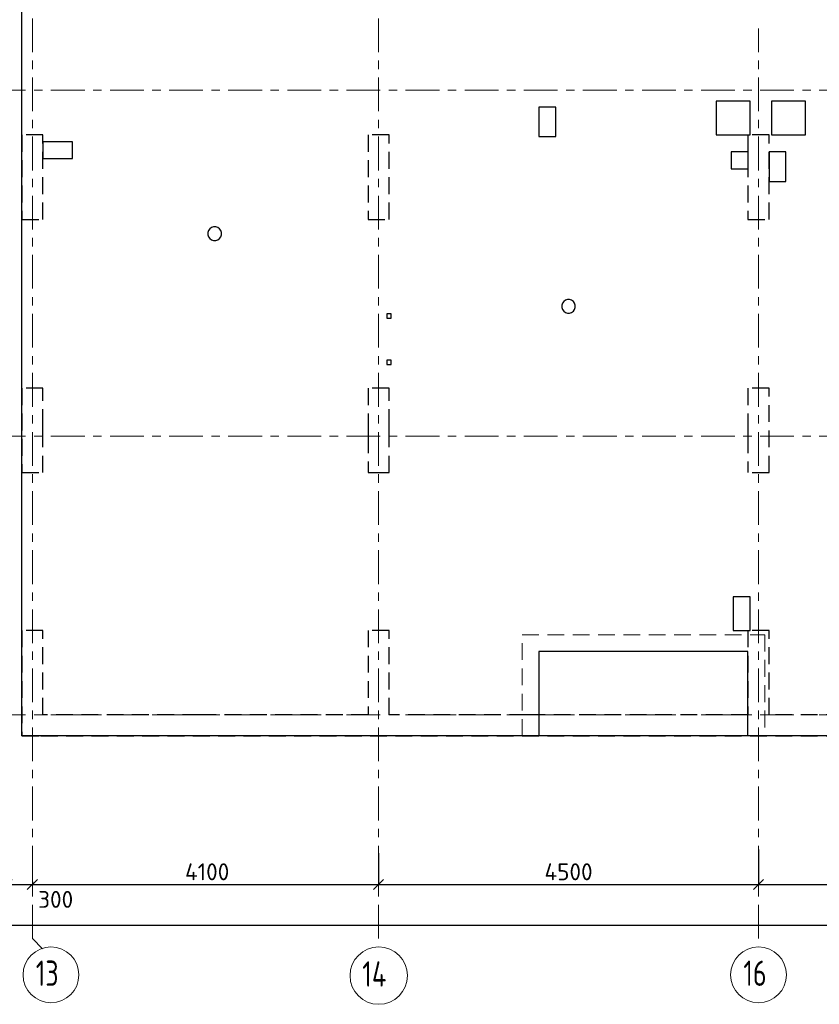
# Model space of a CAD drawing. Header units: metres. Extents: x -38 to 100, y -15 to 19.
# Tile 10 of 40: x 33 to 42, y -3 to 8. Entities that reach past the tile are written whole.
import ezdxf

# ---------------------------------------------------------------- set-up
doc = ezdxf.new("R2010")
doc.units = ezdxf.units.M
doc.header["$PDMODE"] = 65
for name, pattern in [('______11', [0.5, 0.4, -0.05, 0, -0.05]), ('______2', [0.27, 0.2, -0.07]), ('______5', [1.1, 0.8, -0.1, 0.1, -0.1])]:
    doc.linetypes.add(name, pattern=pattern)
for name, color, linetype, lineweight in [('XR$2$Осевая линия (1)', 7, '______5', 13), ('XR$2$Размерная линия (1)', 7, 'Continuous', 13), ('XR$3$Перекрытие (1)', 7, 'Continuous', 35), ('XR$3$Перекрытие (2)', 7, 'Continuous', 35), ('XR$5$Стена (1)', 7, 'Continuous', 35)]:
    doc.layers.add(name, color=color, linetype=linetype, lineweight=lineweight)
doc.styles.add('ISOCPEUR', font='txt')
doc.dimstyles.new('DIMSTYLE_3', dxfattribs={"dimtxt": 0.2, "dimasz": 0.2, "dimexe": 0, "dimexo": 0, "dimgap": 0.1, "dimtad": 2, "dimdec": 0, "dimlfac": 1000, "dimrnd": 5, "dimzin": 12, "dimdsep": 46, "dimtxsty": 'ISOCPEUR', "dimblk1": 'ALL_ML_STRICH', "dimblk2": 'ALL_ML_STRICH', "dimsah": 1, "dimcen": 0, "dimclrd": 7, "dimclre": 256, "dimclrt": 7, "dimadec": 0, "dimazin": 0, "dimtfac": 1, "dimtdec": 0, "dimtix": 1, "dimtmove": 2, "dimatfit": 3, "dimfxl": 0, "dimtzin": 0, "dimlwd": 0, "dimlwe": -3, "dimarcsym": 0})
doc.dimstyles.new('DIMSTYLE_4', dxfattribs={"dimtxt": 0.2, "dimasz": 0.2, "dimexe": 0, "dimexo": 0, "dimgap": 0.1, "dimtad": 0, "dimdec": 0, "dimlfac": 1000, "dimrnd": 5, "dimzin": 12, "dimdsep": 46, "dimtxsty": 'ISOCPEUR', "dimblk1": 'ALL_ML_STRICH', "dimblk2": 'ALL_ML_STRICH', "dimsah": 1, "dimcen": 0, "dimclrd": 7, "dimclre": 256, "dimclrt": 7, "dimadec": 0, "dimazin": 0, "dimtfac": 1, "dimtdec": 0, "dimtix": 1, "dimtmove": 2, "dimatfit": 3, "dimfxl": 0, "dimtvp": 1.2, "dimtzin": 0, "dimlwd": 0, "dimlwe": -3, "dimarcsym": 0})

# ---------------------------------------------------------------- blocks, each defined once
blk = doc.blocks.new('ALL_ML_STRICH')
at = {"color": 0, "linetype": 'ByBlock', "lineweight": -2}
for p, q in [((-1, 0), (0.5, 0)), ((-0.3, -0.3), (0.3, 0.3)), ((0, -0.5), (0, 0.5))]:
    blk.add_line(p, q, dxfattribs=at)
blk = doc.blocks.new('*D12')
at = {"layer": 'DEFPOINTS', "color": 7, "linetype": 'Continuous', "lineweight": 13, "transparency": 33554687}
for p in [(32.85, -1.958), (32.55, -2.002), (32.55, -2.009)]:
    blk.add_point(p, dxfattribs=at)
at = {"layer": 'XR$2$Размерная линия (1)', "color": 9, "linetype": 'Continuous', "lineweight": -2, "true_color": 0xc7c7c7, "transparency": 33554687}
for p, q in [((32.85, -1.978), (32.85, -2.009)), ((32.55, -2.022), (32.55, -2.009))]:
    blk.add_line(p, q, dxfattribs=at)
at = {"layer": 'XR$2$Размерная линия (1)', "color": 7, "linetype": 'Continuous', "lineweight": -2, "transparency": 33554687}
blk.add_line((32.55, -2.009), (32.85, -2.009), dxfattribs=at)
at = {"layer": 'XR$2$Размерная линия (1)', "color": 7, "linetype": 'Continuous', "lineweight": 13, "transparency": 33554687, "xscale": 0.2, "yscale": 0.2, "zscale": 0.2, "rotation": 180}
blk.add_blockref('ALL_ML_STRICH', (32.55, -2.009), dxfattribs=at)
at = {"layer": 'XR$2$Размерная линия (1)', "color": 7, "linetype": 'Continuous', "lineweight": 13, "transparency": 33554687, "xscale": 0.2, "yscale": 0.2, "zscale": 0.2}
blk.add_blockref('ALL_ML_STRICH', (32.85, -2.009), dxfattribs=at)
at = {"layer": 'XR$2$Размерная линия (1)', "color": 7, "linetype": 'Continuous', "lineweight": 13, "transparency": 33554687, "insert": (33.126, -2.186), "char_height": 0.2, "width": 0.6, "attachment_point": 5, "style": 'ISOCPEUR'}
blk.add_mtext('\\A1;{300}', dxfattribs=at)
blk = doc.blocks.new('*D13')
at = {"layer": 'DEFPOINTS', "color": 7, "linetype": 'Continuous', "lineweight": 13, "transparency": 33554687}
for p in [(36.95, -1.617), (32.85, -1.958), (32.85, -2.009)]:
    blk.add_point(p, dxfattribs=at)
at = {"layer": 'XR$2$Размерная линия (1)', "color": 9, "linetype": 'Continuous', "lineweight": -2, "true_color": 0xc7c7c7, "transparency": 33554687}
for p, q in [((36.95, -1.637), (36.95, -2.009)), ((32.85, -1.978), (32.85, -2.009))]:
    blk.add_line(p, q, dxfattribs=at)
at = {"layer": 'XR$2$Размерная линия (1)', "color": 7, "linetype": 'Continuous', "lineweight": -2, "transparency": 33554687}
blk.add_line((32.85, -2.009), (36.95, -2.009), dxfattribs=at)
at = {"layer": 'XR$2$Размерная линия (1)', "color": 7, "linetype": 'Continuous', "lineweight": 13, "transparency": 33554687, "xscale": 0.2, "yscale": 0.2, "zscale": 0.2, "rotation": 180}
blk.add_blockref('ALL_ML_STRICH', (32.85, -2.009), dxfattribs=at)
at = {"layer": 'XR$2$Размерная линия (1)', "color": 7, "linetype": 'Continuous', "lineweight": 13, "transparency": 33554687, "xscale": 0.2, "yscale": 0.2, "zscale": 0.2}
blk.add_blockref('ALL_ML_STRICH', (36.95, -2.009), dxfattribs=at)
at = {"layer": 'XR$2$Размерная линия (1)', "color": 7, "linetype": 'Continuous', "lineweight": 13, "transparency": 33554687, "insert": (34.92, -1.859), "char_height": 0.2, "width": 0.8, "attachment_point": 5, "style": 'ISOCPEUR'}
blk.add_mtext('\\A1;{4100}', dxfattribs=at)
blk = doc.blocks.new('*D14')
at = {"layer": 'DEFPOINTS', "color": 7, "linetype": 'Continuous', "lineweight": 13, "transparency": 33554687}
for p in [(36.95, -1.617), (41.45, -1.575), (36.95, -2.009)]:
    blk.add_point(p, dxfattribs=at)
at = {"layer": 'XR$2$Размерная линия (1)', "color": 9, "linetype": 'Continuous', "lineweight": -2, "true_color": 0xc7c7c7, "transparency": 33554687}
for p, q in [((41.45, -1.595), (41.45, -2.009)), ((36.95, -1.637), (36.95, -2.009))]:
    blk.add_line(p, q, dxfattribs=at)
at = {"layer": 'XR$2$Размерная линия (1)', "color": 7, "linetype": 'Continuous', "lineweight": -2, "transparency": 33554687}
blk.add_line((36.95, -2.009), (41.45, -2.009), dxfattribs=at)
at = {"layer": 'XR$2$Размерная линия (1)', "color": 7, "linetype": 'Continuous', "lineweight": 13, "transparency": 33554687, "xscale": 0.2, "yscale": 0.2, "zscale": 0.2, "rotation": 180}
blk.add_blockref('ALL_ML_STRICH', (36.95, -2.009), dxfattribs=at)
at = {"layer": 'XR$2$Размерная линия (1)', "color": 7, "linetype": 'Continuous', "lineweight": 13, "transparency": 33554687, "xscale": 0.2, "yscale": 0.2, "zscale": 0.2}
blk.add_blockref('ALL_ML_STRICH', (41.45, -2.009), dxfattribs=at)
at = {"layer": 'XR$2$Размерная линия (1)', "color": 7, "linetype": 'Continuous', "lineweight": 13, "transparency": 33554687, "insert": (39.2, -1.859), "char_height": 0.2, "width": 0.8, "attachment_point": 5, "style": 'ISOCPEUR'}
blk.add_mtext('\\A1;{4500}', dxfattribs=at)
blk = doc.blocks.new('*D15')
at = {"layer": 'DEFPOINTS', "color": 7, "linetype": 'Continuous', "lineweight": 13, "transparency": 33554687}
for p in [(41.45, -1.575), (48.15, -1.606), (41.45, -2.009)]:
    blk.add_point(p, dxfattribs=at)
at = {"layer": 'XR$2$Размерная линия (1)', "color": 9, "linetype": 'Continuous', "lineweight": -2, "true_color": 0xc7c7c7, "transparency": 33554687}
for p, q in [((41.45, -1.595), (41.45, -2.009)), ((48.15, -1.626), (48.15, -2.009))]:
    blk.add_line(p, q, dxfattribs=at)
at = {"layer": 'XR$2$Размерная линия (1)', "color": 7, "linetype": 'Continuous', "lineweight": -2, "transparency": 33554687}
blk.add_line((41.45, -2.009), (48.15, -2.009), dxfattribs=at)
at = {"layer": 'XR$2$Размерная линия (1)', "color": 7, "linetype": 'Continuous', "lineweight": 13, "transparency": 33554687, "xscale": 0.2, "yscale": 0.2, "zscale": 0.2, "rotation": 180}
blk.add_blockref('ALL_ML_STRICH', (41.45, -2.009), dxfattribs=at)
at = {"layer": 'XR$2$Размерная линия (1)', "color": 7, "linetype": 'Continuous', "lineweight": 13, "transparency": 33554687, "xscale": 0.2, "yscale": 0.2, "zscale": 0.2}
blk.add_blockref('ALL_ML_STRICH', (48.15, -2.009), dxfattribs=at)
at = {"layer": 'XR$2$Размерная линия (1)', "color": 7, "linetype": 'Continuous', "lineweight": 13, "transparency": 33554687, "insert": (44.81, -1.859), "char_height": 0.2, "width": 0.8, "attachment_point": 5, "style": 'ISOCPEUR'}
blk.add_mtext('\\A1;{6700}', dxfattribs=at)
blk = doc.blocks.new('*D18')
at = {"layer": 'DEFPOINTS', "color": 7, "linetype": 'Continuous', "lineweight": 13, "transparency": 33554687}
for p in [(0.5, -2.363), (61.6, -2.4), (0.5, -2.49)]:
    blk.add_point(p, dxfattribs=at)
at = {"layer": 'XR$2$Размерная линия (1)', "color": 9, "linetype": 'Continuous', "lineweight": -2, "true_color": 0xc7c7c7, "transparency": 33554687}
for p, q in [((0.5, -2.383), (0.5, -2.49)), ((61.6, -2.42), (61.6, -2.49))]:
    blk.add_line(p, q, dxfattribs=at)
at = {"layer": 'XR$2$Размерная линия (1)', "color": 7, "linetype": 'Continuous', "lineweight": -2, "transparency": 33554687}
blk.add_line((0.5, -2.49), (61.6, -2.49), dxfattribs=at)
at = {"layer": 'XR$2$Размерная линия (1)', "color": 7, "linetype": 'Continuous', "lineweight": 13, "transparency": 33554687, "xscale": 0.2, "yscale": 0.2, "zscale": 0.2, "rotation": 180}
blk.add_blockref('ALL_ML_STRICH', (0.5, -2.49), dxfattribs=at)
at = {"layer": 'XR$2$Размерная линия (1)', "color": 7, "linetype": 'Continuous', "lineweight": 13, "transparency": 33554687, "xscale": 0.2, "yscale": 0.2, "zscale": 0.2}
blk.add_blockref('ALL_ML_STRICH', (61.6, -2.49), dxfattribs=at)
at = {"layer": 'XR$2$Размерная линия (1)', "color": 7, "linetype": 'Continuous', "lineweight": 13, "transparency": 33554687, "insert": (31.1, -2.34), "char_height": 0.2, "width": 1, "attachment_point": 5, "style": 'ISOCPEUR'}
blk.add_mtext('\\A1;{61100}', dxfattribs=at)

msp = doc.modelspace()

# ---------------------------------------------------------------- linework, layer by layer
at = {"layer": 'XR$2$Осевая линия (1)', "color": 253, "linetype": '______11', "lineweight": 13, "true_color": 0xa0a0a0, "transparency": 33554687}
for p, q in [((32.85, -2.65), (32.85, 18.35)), ((36.95, -2.65), (36.95, 8.76)), ((41.45, -2.65), (41.45, 8.13)), ((-2.63, 7.4), (62.6, 7.4)), ((-2.63, 3.3), (62.6, 3.3)), ((-2.63, 0), (62.6, 0)), ((32.85, -2.65), (32.9702, -2.7702))]:
    msp.add_line(p, q, dxfattribs=at)
at = {"layer": 'XR$2$Осевая линия (1)', "color": 7, "linetype": 'Continuous', "lineweight": 13, "transparency": 33554687}
for centre, radius in [((33.0704, -3.0799), 0.3304), ((36.9521, -3.0891), 0.3396), ((41.4504, -3.0799), 0.3304)]:
    msp.add_circle(centre, radius, dxfattribs=at)
at = {"layer": 'XR$3$Перекрытие (1)', "color": 7, "linetype": 'Continuous', "lineweight": 25, "transparency": 33554687}
for p, q in [((32.725, -0.25), (32.725, 16.65)), ((40.95, 7.27), (40.95, 6.87)), ((41.35, 7.27), (40.95, 7.27)), ((41.35, 6.87), (41.35, 7.27)), ((41.605, 7.27), (41.605, 6.87)), ((42.005, 7.27), (41.605, 7.27)), ((42.005, 6.87), (42.005, 7.27)), ((38.85, 7.2), (38.85, 6.85)), ((39.05, 7.2), (38.85, 7.2)), ((39.05, 6.85), (39.05, 7.2)), ((32.975, 6.79), (32.975, 6.59)), ((33.325, 6.79), (32.975, 6.79)), ((33.325, 6.59), (33.325, 6.79)), ((38.85, 6.85), (39.05, 6.85)), ((40.95, 6.87), (41.35, 6.87)), ((41.605, 6.87), (42.005, 6.87)), ((41.1259, 6.67), (41.1259, 6.47)), ((41.3259, 6.67), (41.1259, 6.67)), ((41.3259, 6.47), (41.3259, 6.67)), ((41.575, 6.67), (41.575, 6.32)), ((41.775, 6.67), (41.575, 6.67)), ((41.775, 6.32), (41.775, 6.67)), ((32.975, 6.59), (33.325, 6.59)), ((41.1259, 6.47), (41.3259, 6.47)), ((41.575, 6.32), (41.775, 6.32)), ((34.9373, 5.7366), (34.9295, 5.7126)), ((34.9521, 5.757), (34.9373, 5.7366)), ((34.9725, 5.7719), (34.9521, 5.757)), ((34.9965, 5.7797), (34.9725, 5.7719)), ((35.0218, 5.7797), (34.9965, 5.7797)), ((35.0458, 5.7719), (35.0218, 5.7797)), ((35.0662, 5.757), (35.0458, 5.7719)), ((35.081, 5.7366), (35.0662, 5.757)), ((35.0888, 5.7126), (35.081, 5.7366)), ((34.9295, 5.7126), (34.9295, 5.6874)), ((34.9295, 5.6874), (34.9373, 5.6634)), ((34.9373, 5.6634), (34.9521, 5.643)), ((34.9521, 5.643), (34.9725, 5.6281)), ((34.9725, 5.6281), (34.9965, 5.6203)), ((34.9965, 5.6203), (35.0218, 5.6203)), ((35.0218, 5.6203), (35.0458, 5.6281)), ((35.0458, 5.6281), (35.0662, 5.643)), ((35.0662, 5.643), (35.081, 5.6634)), ((35.081, 5.6634), (35.0888, 5.6874)), ((35.0888, 5.6874), (35.0888, 5.7126)), ((39.1634, 4.9116), (39.143, 4.8967)), ((39.1874, 4.9194), (39.1634, 4.9116)), ((39.2126, 4.9194), (39.1874, 4.9194)), ((39.2366, 4.9116), (39.2126, 4.9194)), ((39.257, 4.8967), (39.2366, 4.9116)), ((39.1281, 4.8763), (39.1203, 4.8523)), ((39.1203, 4.8523), (39.1203, 4.8271)), ((39.1203, 4.8271), (39.1281, 4.8031)), ((39.143, 4.8967), (39.1281, 4.8763)), ((39.1281, 4.8031), (39.143, 4.7827)), ((39.143, 4.7827), (39.1634, 4.7678)), ((39.2366, 4.7678), (39.257, 4.7827)), ((39.2719, 4.8763), (39.257, 4.8967)), ((39.257, 4.7827), (39.2719, 4.8031)), ((39.2797, 4.8523), (39.2719, 4.8763)), ((39.2719, 4.8031), (39.2797, 4.8271)), ((39.2797, 4.8271), (39.2797, 4.8523)), ((37.05, 4.75), (37.05, 4.7)), ((37.1, 4.75), (37.05, 4.75)), ((37.05, 4.7), (37.1, 4.7)), ((37.1, 4.7), (37.1, 4.75)), ((39.1634, 4.7678), (39.1874, 4.76)), ((39.1874, 4.76), (39.2126, 4.76)), ((39.2126, 4.76), (39.2366, 4.7678)), ((37.05, 4.2), (37.05, 4.15)), ((37.1, 4.2), (37.05, 4.2)), ((37.1, 4.15), (37.1, 4.2)), ((37.05, 4.15), (37.1, 4.15)), ((41.15, 1.4), (41.15, 1)), ((41.35, 1.4), (41.15, 1.4)), ((41.35, 1), (41.35, 1.4)), ((41.15, 1), (41.35, 1)), ((38.8498, 0.75), (38.8498, -0.25)), ((41.325, 0.75), (38.8498, 0.75)), ((41.325, -0.25), (41.325, 0.75)), ((38.8498, -0.25), (32.725, -0.25)), ((45.55, -0.25), (41.325, -0.25))]:
    msp.add_line(p, q, dxfattribs=at)
at = {"layer": 'XR$3$Перекрытие (2)', "color": 7, "linetype": '______2', "lineweight": 18, "transparency": 33554687}
for p, q in [((38.6498, -0.25), (38.6498, 0.95)), ((38.6498, 0.95), (41.525, 0.95)), ((41.525, 0.95), (41.525, -0.25))]:
    msp.add_line(p, q, dxfattribs=at)
at = {"layer": 'XR$3$Перекрытие (2)', "color": 7, "linetype": 'Continuous', "lineweight": 25, "transparency": 33554687}
msp.add_line((41.325, -0.25), (38.8498, -0.25), dxfattribs=at)
at = {"layer": 'XR$5$Стена (1)', "color": 253, "linetype": '______2', "lineweight": -3, "true_color": 0xa0a0a0, "transparency": 33554687}
for p, q in [((32.975, 6.87), (32.725, 6.87)), ((32.725, 6.87), (32.725, 5.87)), ((32.975, 5.87), (32.975, 6.87)), ((36.825, 6.87), (36.825, 5.87)), ((37.075, 6.87), (36.825, 6.87)), ((37.075, 5.87), (37.075, 6.87)), ((41.575, 6.87), (41.325, 6.87)), ((41.325, 6.87), (41.325, 5.87)), ((41.575, 5.87), (41.575, 6.87)), ((32.725, 5.87), (32.975, 5.87)), ((36.825, 5.87), (37.075, 5.87)), ((41.325, 5.87), (41.575, 5.87)), ((32.975, 3.87), (32.725, 3.87)), ((32.725, 3.87), (32.725, 2.87)), ((32.975, 3.42), (32.975, 3.87)), ((37.075, 3.87), (36.825, 3.87)), ((36.825, 3.87), (36.825, 3.42)), ((37.075, 3.42), (37.075, 3.87)), ((41.325, 3.87), (41.325, 3.42)), ((41.575, 3.87), (41.325, 3.87)), ((41.575, 2.87), (41.575, 3.87)), ((32.975, 3.3), (32.975, 3.42)), ((36.825, 3.42), (36.825, 3.3)), ((37.075, 3.3), (37.075, 3.42)), ((41.325, 3.42), (41.325, 3.3)), ((32.975, 2.87), (32.975, 3.3)), ((36.825, 3.3), (36.825, 2.87)), ((37.075, 2.87), (37.075, 3.3)), ((41.325, 3.3), (41.325, 2.87)), ((32.725, 2.87), (32.975, 2.87)), ((36.825, 2.87), (36.995, 2.87)), ((36.995, 2.87), (37.075, 2.87)), ((41.375, 2.87), (41.575, 2.87)), ((41.455, 2.87), (41.575, 2.87)), ((32.975, 1), (32.725, 1)), ((32.725, 1), (32.725, -0.25)), ((32.975, 0), (32.975, 1)), ((37.075, 1), (36.825, 1)), ((36.825, 1), (36.825, 0)), ((37.075, 1), (36.995, 1)), ((37.075, 0), (37.075, 1)), ((41.575, 1), (41.325, 1)), ((41.325, 1), (41.325, 0)), ((41.575, 1), (41.455, 1)), ((41.575, 0), (41.575, 1)), ((34.83, 0), (32.975, 0)), ((34.95, 0), (34.83, 0)), ((36.825, 0), (34.95, 0)), ((38.6998, 0), (37.075, 0)), ((38.8198, 0), (38.6998, 0)), ((41.325, 0), (38.8198, 0)), ((45.15, 0), (41.575, 0)), ((32.725, -0.25), (32.95, -0.25)), ((32.95, -0.25), (41.35, -0.25)), ((41.35, -0.25), (48.25, -0.25))]:
    msp.add_line(p, q, dxfattribs=at)

# ---------------------------------------------------------------- texts
at = {"layer": 'XR$2$Осевая линия (1)', "color": 7, "linetype": 'Continuous', "lineweight": 13, "transparency": 33554687, "char_height": 0.3, "attachment_point": 7, "style": 'ISOCPEUR'}
for s, insert, width in [('\\W0.75;13', (32.8904, -3.2104), 0.472281), ('\\W0.75;16', (41.2704, -3.2104), 0.472281), ('\\W0.76;14', (36.7571, -3.2196), 0.504562)]:
    msp.add_mtext(s, dxfattribs=dict(at, insert=insert, width=width))

# ---------------------------------------------------------------- dimensions: what is measured, and where the dimension line sits
at = {"layer": 'XR$2$Размерная линия (1)', "color": 7, "linetype": 'Continuous', "lineweight": 13, "transparency": 33554687}
for base, p1, p2, dimstyle, picture, middle in [((36.95, -2.009), (32.85, -1.9782), (36.95, -1.6372), 'DIMSTYLE_3', '*D13', (34.92, -1.859)), ((41.45, -2.009), (36.95, -1.6372), (41.45, -1.5948), 'DIMSTYLE_3', '*D14', (39.2, -1.859)), ((48.15, -2.009), (41.45, -1.5948), (48.15, -1.6259), 'DIMSTYLE_3', '*D15', (44.81, -1.859)), ((32.85, -2.009), (32.55, -2.0216), (32.85, -1.9782), 'DIMSTYLE_4', '*D12', (33.1259, -2.1862)), ((61.6, -2.4901), (0.5, -2.3833), (61.6, -2.4201), 'DIMSTYLE_3', '*D18', (31.1, -2.3401))]:
    dim = msp.add_linear_dim(base=base, p1=p1, p2=p2, dimstyle=dimstyle, override={"dimpost": '<>', "dimclrd": 7, "dimclre": 9, "dimclrt": 7, "dimlwd": 0, "dimlwe": 65533}, dxfattribs=at)
    dim.commit()
    dim.dimension.update_dxf_attribs({"geometry": picture, "text_midpoint": middle, "dimtype": 160})

doc.saveas('drawing.dxf')
